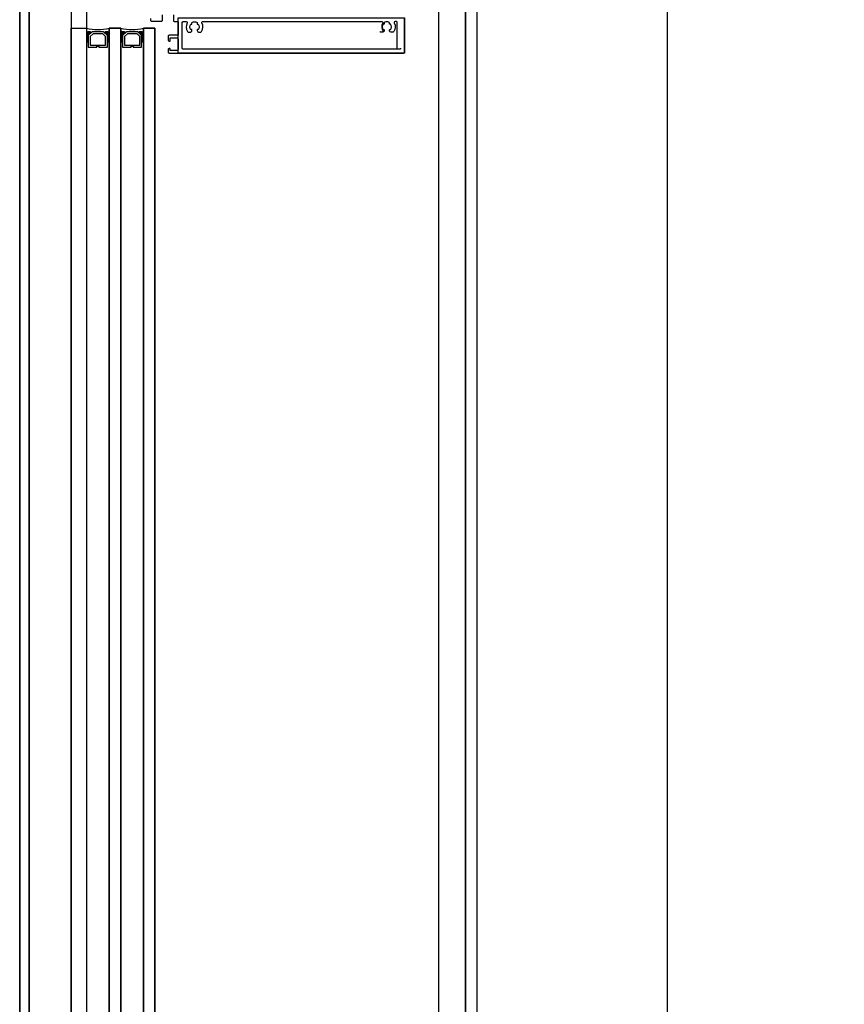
# Model space of a CAD drawing. Header units: millimetres. Extents: x 373037 to 682063, y 76092 to 274210.
# Tile 155 of 256: x 655037 to 655469, y 264528 to 265045. Entities that reach past the tile are written whole.
import ezdxf

# ---------------------------------------------------------------- set-up
doc = ezdxf.new("R2010")
doc.units = ezdxf.units.MM
doc.header["$LTSCALE"] = 100
doc.linetypes.add('ČÁRKOVANÁ', pattern=[19.05, 12.7, -6.35])
doc.layers.add('PUDORYS', color=253, linetype='CONTINUOUS')

msp = doc.modelspace()

# ---------------------------------------------------------------- linework, layer by layer
at = {"layer": 'PUDORYS', "color": 252, "true_color": 0x939598}
for p, q in [((655270.64, 265975.65), (655270.64, 264088.65)), ((655063.64, 264077.65), (655063.64, 265040.27)), ((655063.64, 265040.27), (655071.64, 265040.27)), ((655071.64, 265040.27), (655071.64, 264077.65)), ((655083.64, 264077.65), (655083.64, 265040.27)), ((655083.64, 265040.27), (655089.64, 265040.27)), ((655089.64, 265040.27), (655089.64, 264077.65)), ((655101.64, 264077.65), (655101.64, 265040.27)), ((655101.64, 265040.27), (655107.64, 265040.27)), ((655107.64, 265040.27), (655107.64, 264077.65))]:
    msp.add_line(p, q, dxfattribs=at)
at = {"layer": 'PUDORYS', "color": 252, "ltscale": 15, "true_color": 0x939598}
for points in [[(655036.64, 249592.15), (681616.64, 249592.15), (681616.64, 273272.15), (655036.64, 273272.15)], [(681611.64, 273267.15), (655041.64, 273267.15), (655041.64, 249597.15), (681611.64, 249597.15)], [(655063.64, 249619.15), (681589.64, 249619.15), (681589.64, 273245.15), (655063.64, 273245.15)], [(681581.64, 273237.15), (655071.64, 273237.15), (655071.64, 249627.15), (681581.64, 249627.15)], [(655270.64, 273038.15), (681383.2, 273038.15), (681383.2, 249826.15), (655270.64, 249826.15)], [(681376.64, 249832.15), (655276.64, 249832.15), (655276.64, 273032.15), (681376.64, 273032.15)], [(655238.56, 265045.65), (655238.56, 265027.15), (655119.89, 265027.15), (655119.89, 265045.65)], [(655083.64, 264077.65), (655089.64, 264077.65), (655089.64, 265040.27), (655083.64, 265040.27)], [(655101.64, 264077.65), (655107.64, 264077.65), (655107.64, 265040.27), (655101.64, 265040.27)]]:
    msp.add_lwpolyline(points, close=True, dxfattribs=at)
at = {"layer": 'PUDORYS', "color": 252, "linetype": 'ČÁRKOVANÁ', "ltscale": 5, "true_color": 0x939598}
for points in [[(681606.64, 249602.15), (655036.64, 249602.15), (655036.64, 273272.15), (681606.64, 273272.15)], [(681611.64, 249597.15), (655041.64, 249597.15), (655041.64, 273267.15), (681611.64, 273267.15)], [(681396.64, 249812.15), (655256.64, 249812.15), (655256.64, 273052.15), (681396.64, 273052.15)], [(681276.64, 249932.15), (655376.64, 249932.15), (655376.64, 272932.15), (681276.64, 272932.15)]]:
    msp.add_lwpolyline(points, close=True, dxfattribs=at)
at = {"layer": 'PUDORYS', "color": 252, "true_color": 0x939598}
for points in [[(681376.64, 249832.15), (655276.64, 249832.15), (655276.64, 273032.15), (681376.64, 273032.15)], [(655082.64, 265030.27), (655082.64, 265036.27), (655080.64, 265038.27), (655074.64, 265038.27), (655072.64, 265036.27), (655072.64, 265030.27), (655077.14, 265030.27), (655077.14, 265030.77), (655078.14, 265030.77), (655078.14, 265030.27)], [(655073.64, 265031.27), (655081.64, 265031.27), (655081.64, 265035.85), (655080.22, 265037.27), (655075.19, 265037.27), (655073.64, 265035.85)], [(655100.64, 265030.27), (655100.64, 265036.27), (655098.64, 265038.27), (655092.64, 265038.27), (655090.64, 265036.27), (655090.64, 265030.27), (655095.14, 265030.27), (655095.14, 265030.77), (655096.14, 265030.77), (655096.14, 265030.27)], [(655091.64, 265031.27), (655099.64, 265031.27), (655099.64, 265035.85), (655098.22, 265037.27), (655093.19, 265037.27), (655091.64, 265035.85)]]:
    msp.add_lwpolyline(points, close=True, dxfattribs=at)
for points in [[(655105.32, 265045.35), (655105.32, 265044.35, 0.414214), (655105.82, 265043.85), (655111.12, 265043.85, 0.414214), (655111.62, 265044.35), (655111.62, 265047.15, -0.414214)], [(655117.39, 265047.15), (655117.39, 265044.15, 0.414214), (655117.89, 265043.65), (655119.39, 265043.65, -0.414214), (655119.89, 265043.15), (655119.89, 265036.95, -0.414214), (655119.39, 265036.45), (655115.05, 265036.45, 0.414214), (655114.55, 265035.95), (655114.55, 265033.95, 0.414201), (655115.05, 265033.45), (655115.55, 265033.45), (655115.55, 265035.15), (655118.89, 265035.15, -0.414214), (655119.89, 265034.15), (655119.89, 265029.45, -0.414214), (655118.89, 265028.45), (655115.55, 265028.45), (655115.55, 265029.45), (655115.05, 265029.45, 0.41422), (655114.55, 265028.95), (655114.55, 265027.65, 0.414214), (655115.05, 265027.15), (655238.06, 265027.15, 0.414214), (655238.56, 265027.65), (655238.56, 265045.15, 0.414214)], [(655236.56, 265029.65, -0.414214), (655236.06, 265029.15), (655122.39, 265029.15, -0.414214), (655121.89, 265029.65), (655121.89, 265043.15, -0.414214), (655122.39, 265043.65), (655124.06, 265043.65, -0.565741), (655124.5, 265042.92, 0.267763), (655124.65, 265038.52, 0.258777), (655125.5, 265038.05), (655125.99, 265038.05, 0.414214), (655126.99, 265039.05), (655126.99, 265039.16, 0.64518), (655126.49, 265039.39, -0.341732), (655126.49, 265042.32, 0.64518), (655126.99, 265042.55), (655126.99, 265042.92, -0.298217), (655127.29, 265043.37, -0.208712), (655129.49, 265043.37, -0.298217), (655129.79, 265042.92), (655129.79, 265042.55, 0.64518), (655130.28, 265042.32, -0.341732), (655130.28, 265039.39, 0.64518), (655129.79, 265039.16), (655129.79, 265039.05, 0.414214), (655130.79, 265038.05), (655131.27, 265038.05, 0.258777), (655132.12, 265038.52, 0.267763), (655132.27, 265042.92, -0.565741), (655132.71, 265043.65), (655226.74, 265043.65, -0.565741), (655227.18, 265042.92, 0.267763), (655227.33, 265038.52)], [(655234.81, 265029.65), (655234.81, 265043.15, 0.414214), (655234.31, 265043.65), (655233.65, 265043.65, 0.565741), (655233.21, 265042.92, -0.267763), (655233.05, 265038.52, -0.258777), (655232.2, 265038.05), (655231.72, 265038.05, -0.414214), (655230.72, 265039.05), (655230.72, 265039.16, -0.64518), (655231.22, 265039.39, 0.341732), (655231.22, 265042.32, -0.64518), (655230.72, 265042.55), (655230.72, 265042.92, 0.298217), (655230.42, 265043.37, 0.208712), (655228.22, 265043.37, 0.298217), (655227.92, 265042.92), (655227.92, 265042.55, -0.64518), (655227.42, 265042.32, 0.341732), (655227.42, 265039.39, -0.64518), (655227.92, 265039.16), (655227.92, 265039.05, -0.414214), (655226.92, 265038.05), (655226.44, 265038.05, -0.258777), (655225.59, 265038.52)]]:
    msp.add_lwpolyline(points, format="xyb", dxfattribs=at)
for centre, radius, start, end in [((655077.64, 265062.16), 22.7, 254.6728, 285.3272), ((655095.64, 265062.16), 22.7, 254.6728, 285.3272), ((655072.99, 265034.72), 3.55, 67.2938, 112.409), ((655072.88, 265035.08), 2.9, 65.3067, 115.2952), ((655072.71, 265035.43), 2.25, 61.5273, 118.4028), ((655072.56, 265035.67), 1.71, 57.2949, 122.6857), ((655072.42, 265035.84), 1.26, 51.9656, 128.4996), ((655072.28, 265035.93), 0.879, 43.9949, 136.4964), ((655072.14, 265035.91), 0.596, 33.0366, 146.9634), ((655072.14, 265035.62), 0.596, 33.0366, 146.9634), ((655072.14, 265035.33), 0.596, 33.0366, 146.9634), ((655072.14, 265035.04), 0.596, 33.0366, 146.9634), ((655072.14, 265034.74), 0.596, 33.0366, 146.9634), ((655072.14, 265034.45), 0.596, 33.0366, 146.9634), ((655082.29, 265034.72), 3.55, 67.591, 112.7062), ((655082.4, 265035.08), 2.9, 64.7048, 114.6933), ((655082.57, 265035.43), 2.25, 61.5972, 118.4727), ((655082.71, 265035.67), 1.71, 57.3143, 122.7051), ((655082.85, 265035.84), 1.26, 51.5004, 128.0344), ((655083, 265035.93), 0.879, 43.5036, 136.0051), ((655083.14, 265035.91), 0.596, 33.0366, 146.9634), ((655083.14, 265035.62), 0.596, 33.0366, 146.9634), ((655083.14, 265035.33), 0.596, 33.0366, 146.9634), ((655083.14, 265035.04), 0.596, 33.0366, 146.9634), ((655083.14, 265034.74), 0.596, 33.0366, 146.9634), ((655083.14, 265034.45), 0.596, 33.0366, 146.9634), ((655090.99, 265034.72), 3.55, 67.2938, 112.409), ((655090.88, 265035.08), 2.9, 65.3067, 115.2952), ((655090.71, 265035.43), 2.25, 61.5273, 118.4028), ((655090.56, 265035.67), 1.71, 57.2949, 122.6857), ((655090.42, 265035.84), 1.26, 51.9656, 128.4996), ((655090.28, 265035.93), 0.879, 43.9949, 136.4964), ((655090.14, 265035.91), 0.596, 33.0366, 146.9634), ((655090.14, 265035.62), 0.596, 33.0366, 146.9634), ((655090.14, 265035.33), 0.596, 33.0366, 146.9634), ((655090.14, 265035.04), 0.596, 33.0366, 146.9634), ((655090.14, 265034.74), 0.596, 33.0366, 146.9634), ((655090.14, 265034.45), 0.596, 33.0366, 146.9634), ((655100.29, 265034.72), 3.55, 67.591, 112.7062), ((655100.4, 265035.08), 2.9, 64.7048, 114.6933), ((655100.57, 265035.43), 2.25, 61.5972, 118.4727), ((655100.71, 265035.67), 1.71, 57.3143, 122.7051), ((655100.85, 265035.84), 1.26, 51.5004, 128.0344), ((655101, 265035.93), 0.879, 43.5036, 136.0051), ((655101.14, 265035.91), 0.596, 33.0366, 146.9634), ((655101.14, 265035.62), 0.596, 33.0366, 146.9634), ((655101.14, 265035.33), 0.596, 33.0366, 146.9634), ((655101.14, 265035.04), 0.596, 33.0366, 146.9634), ((655101.14, 265034.74), 0.596, 33.0366, 146.9634), ((655101.14, 265034.45), 0.596, 33.0366, 146.9634), ((655072.14, 265034.16), 0.596, 33.0366, 146.9634), ((655072.14, 265033.87), 0.596, 33.0366, 146.9634), ((655072.14, 265033.57), 0.596, 33.0366, 146.9634), ((655072.14, 265033.28), 0.596, 33.0366, 146.9634), ((655072.14, 265032.99), 0.596, 33.0366, 146.9634), ((655072.14, 265032.7), 0.596, 33.0366, 146.9634), ((655072.14, 265032.4), 0.596, 33.0366, 146.9634), ((655083.14, 265034.16), 0.596, 33.0366, 146.9634), ((655083.14, 265033.87), 0.596, 33.0366, 146.9634), ((655083.14, 265033.57), 0.596, 33.0366, 146.9634), ((655083.14, 265033.28), 0.596, 33.0366, 146.9634), ((655083.14, 265032.99), 0.596, 33.0366, 146.9634), ((655083.14, 265032.7), 0.596, 33.0366, 146.9634), ((655083.14, 265032.4), 0.596, 33.0366, 146.9634), ((655090.14, 265034.16), 0.596, 33.0366, 146.9634), ((655090.14, 265033.87), 0.596, 33.0366, 146.9634), ((655090.14, 265033.57), 0.596, 33.0366, 146.9634), ((655090.14, 265033.28), 0.596, 33.0366, 146.9634), ((655090.14, 265032.99), 0.596, 33.0366, 146.9634), ((655090.14, 265032.7), 0.596, 33.0366, 146.9634), ((655090.14, 265032.4), 0.596, 33.0366, 146.9634), ((655101.14, 265034.16), 0.596, 33.0366, 146.9634), ((655101.14, 265033.87), 0.596, 33.0366, 146.9634), ((655101.14, 265033.57), 0.596, 33.0366, 146.9634), ((655101.14, 265033.28), 0.596, 33.0366, 146.9634), ((655101.14, 265032.99), 0.596, 33.0366, 146.9634), ((655101.14, 265032.7), 0.596, 33.0366, 146.9634), ((655101.14, 265032.4), 0.596, 33.0366, 146.9634)]:
    msp.add_arc(centre, radius, start, end, dxfattribs=at)

doc.saveas('drawing.dxf')
